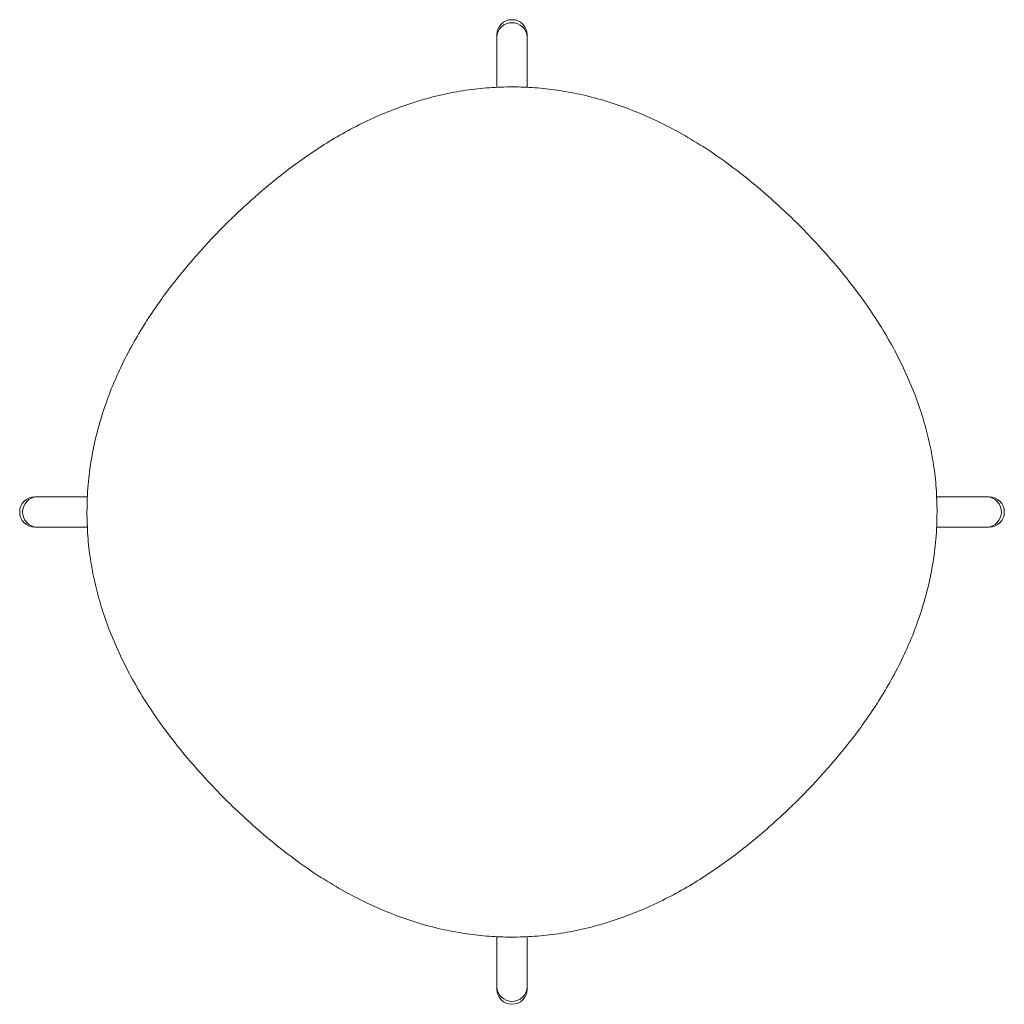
# Model space of a CAD drawing. Extents: x 12 to 119, y 751 to 831.
# Tile 1 of 5: x 12 to 64, y 751 to 803. Entities that reach past the tile are written whole.
import ezdxf

# ---------------------------------------------------------------- set-up
doc = ezdxf.new("R2010")
doc.units = 0
doc.header["$MEASUREMENT"] = 0
doc.layers.get('0').update_dxf_attribs({"lineweight": 0})

msp = doc.modelspace()

# ---------------------------------------------------------------- linework, layer by layer
at = {"color": 18, "lineweight": 9, "true_color": 0x000000}
for p, q in [((37.56, 802.078), (37.56, 799.29)), ((39.16, 799.29), (39.16, 802.078)), ((15.895, 777.618), (13.101, 777.618)), ((63.62, 777.618), (60.831, 777.618)), ((13.101, 776.018), (15.89, 776.018)), ((60.826, 776.018), (63.62, 776.018)), ((37.56, 754.347), (37.56, 751.559)), ((39.16, 751.559), (39.16, 754.347))]:
    msp.add_line(p, q, dxfattribs=at)
for points, knots in [([(39.16, 802.078), (39.16, 802.519), (38.802, 802.878), (38.36, 802.878), (37.919, 802.878), (37.56, 802.519), (37.56, 802.078)], [0, 0, 0, 0, 1, 1, 1, 2, 2, 2, 2]), ([(38.36, 802.72), (37.929, 802.731), (37.571, 802.389), (37.561, 801.958), (37.561, 801.956), (37.561, 801.955), (37.56, 801.953)], [0, 0, 0, 0, 1, 1, 1, 2, 2, 2, 2]), ([(60.861, 776.818), (60.852, 777.241), (60.842, 777.663), (60.813, 778.085), (60.783, 778.498), (60.734, 778.911), (60.672, 779.321), (60.61, 779.723), (60.535, 780.123), (60.446, 780.52), (60.358, 780.91), (60.257, 781.296), (60.143, 781.679), (60.032, 782.054), (59.908, 782.426), (59.773, 782.794), (59.608, 783.243), (59.427, 783.686), (59.23, 784.122), (59.038, 784.547), (58.831, 784.965), (58.611, 785.377), (58.397, 785.777), (58.17, 786.171), (57.933, 786.558), (57.701, 786.935), (57.459, 787.305), (57.208, 787.669), (56.883, 788.139), (56.542, 788.597), (56.189, 789.045), (55.849, 789.476), (55.497, 789.898), (55.136, 790.311), (54.788, 790.709), (54.432, 791.098), (54.067, 791.479), (53.717, 791.845), (53.359, 792.203), (52.993, 792.552), (52.642, 792.887), (52.285, 793.215), (51.921, 793.534), (51.573, 793.84), (51.219, 794.138), (50.859, 794.429), (50.445, 794.764), (50.022, 795.088), (49.59, 795.398), (49.173, 795.699), (48.746, 795.987), (48.31, 796.26), (47.889, 796.525), (47.46, 796.776), (47.023, 797.013), (46.601, 797.241), (46.172, 797.455), (45.736, 797.655), (45.316, 797.847), (44.889, 798.024), (44.457, 798.186), (44.04, 798.342), (43.619, 798.484), (43.192, 798.609), (42.783, 798.73), (42.369, 798.837), (41.952, 798.928), (41.552, 799.015), (41.149, 799.088), (40.743, 799.147), (40.355, 799.203), (39.964, 799.246), (39.572, 799.275), (39.178, 799.303), (38.782, 799.318), (38.387, 799.319), (37.98, 799.32), (37.573, 799.305), (37.167, 799.276), (36.751, 799.246), (36.335, 799.2), (35.921, 799.139), (35.497, 799.076), (35.074, 798.997), (34.656, 798.903), (34.226, 798.806), (33.8, 798.693), (33.379, 798.565), (32.947, 798.433), (32.52, 798.285), (32.098, 798.123), (31.676, 797.96), (31.259, 797.783), (30.849, 797.592), (30.449, 797.406), (30.055, 797.207), (29.667, 796.996), (29.289, 796.791), (28.917, 796.574), (28.552, 796.348), (28.196, 796.128), (27.846, 795.898), (27.501, 795.66), (27.167, 795.428), (26.837, 795.189), (26.514, 794.942), (26.292, 794.773), (26.074, 794.6), (25.857, 794.425), (25.645, 794.254), (25.435, 794.08), (25.227, 793.903), (25.003, 793.713), (24.781, 793.519), (24.562, 793.323), (24.309, 793.097), (24.06, 792.868), (23.814, 792.634), (23.599, 792.43), (23.386, 792.222), (23.175, 792.012), (22.945, 791.782), (22.719, 791.549), (22.496, 791.313), (22.253, 791.057), (22.015, 790.797), (21.781, 790.534), (21.529, 790.25), (21.281, 789.961), (21.038, 789.669), (20.802, 789.385), (20.571, 789.098), (20.345, 788.805), (20.105, 788.495), (19.872, 788.18), (19.646, 787.86), (19.407, 787.521), (19.176, 787.176), (18.955, 786.826), (18.721, 786.456), (18.497, 786.08), (18.285, 785.697), (18.061, 785.295), (17.85, 784.886), (17.653, 784.47), (17.481, 784.108), (17.319, 783.741), (17.169, 783.369), (17.014, 782.983), (16.87, 782.592), (16.74, 782.196), (16.604, 781.785), (16.483, 781.37), (16.378, 780.951), (16.269, 780.516), (16.176, 780.077), (16.1, 779.635), (16.021, 779.178), (15.959, 778.718), (15.922, 778.256), (15.884, 777.778), (15.872, 777.298), (15.86, 776.818)], [0, 0, 0, 0, 1, 1, 1, 2, 2, 2, 3, 3, 3, 4, 4, 4, 5, 5, 5, 6, 6, 6, 7, 7, 7, 8, 8, 8, 9, 9, 9, 10, 10, 10, 11, 11, 11, 12, 12, 12, 13, 13, 13, 14, 14, 14, 15, 15, 15, 16, 16, 16, 17, 17, 17, 18, 18, 18, 19, 19, 19, 20, 20, 20, 21, 21, 21, 22, 22, 22, 23, 23, 23, 24, 24, 24, 25, 25, 25, 26, 26, 26, 27, 27, 27, 28, 28, 28, 29, 29, 29, 30, 30, 30, 31, 31, 31, 32, 32, 32, 33, 33, 33, 34, 34, 34, 35, 35, 35, 36, 36, 36, 37, 37, 37, 38, 38, 38, 39, 39, 39, 40, 40, 40, 41, 41, 41, 42, 42, 42, 43, 43, 43, 44, 44, 44, 45, 45, 45, 46, 46, 46, 47, 47, 47, 48, 48, 48, 49, 49, 49, 50, 50, 50, 51, 51, 51, 52, 52, 52, 53, 53, 53, 54, 54, 54, 54]), ([(13.101, 777.618), (12.659, 777.618), (12.301, 777.26), (12.301, 776.818), (12.301, 776.376), (12.659, 776.018), (13.101, 776.018)], [0, 0, 0, 0, 1, 1, 1, 2, 2, 2, 2]), ([(64.263, 776.818), (64.273, 777.25), (63.931, 777.608), (63.5, 777.618), (63.498, 777.618), (63.497, 777.618), (63.496, 777.618)], [0, 0, 0, 0, 1, 1, 1, 2, 2, 2, 2]), ([(63.62, 776.018), (64.062, 776.018), (64.42, 776.376), (64.42, 776.818), (64.42, 777.26), (64.062, 777.618), (63.62, 777.618)], [0, 0, 0, 0, 1, 1, 1, 2, 2, 2, 2]), ([(12.458, 776.818), (12.448, 776.387), (12.79, 776.029), (13.221, 776.018), (13.222, 776.018), (13.224, 776.018), (13.225, 776.018)], [0, 0, 0, 0, 1, 1, 1, 2, 2, 2, 2]), ([(15.86, 776.818), (15.869, 776.396), (15.878, 775.973), (15.908, 775.552), (15.938, 775.138), (15.986, 774.726), (16.049, 774.316), (16.111, 773.913), (16.186, 773.513), (16.275, 773.116), (16.363, 772.727), (16.464, 772.34), (16.578, 771.957), (16.689, 771.582), (16.813, 771.21), (16.948, 770.843), (17.112, 770.394), (17.294, 769.951), (17.491, 769.515), (17.683, 769.089), (17.89, 768.671), (18.11, 768.26), (18.324, 767.859), (18.551, 767.465), (18.788, 767.078), (19.02, 766.701), (19.262, 766.331), (19.513, 765.967), (19.838, 765.498), (20.179, 765.04), (20.532, 764.592), (20.872, 764.16), (21.224, 763.738), (21.585, 763.325), (21.933, 762.928), (22.289, 762.538), (22.654, 762.157), (23.004, 761.792), (23.362, 761.434), (23.728, 761.084), (24.078, 760.749), (24.436, 760.422), (24.8, 760.102), (25.148, 759.797), (25.502, 759.498), (25.862, 759.207), (26.276, 758.873), (26.699, 758.549), (27.131, 758.238), (27.548, 757.938), (27.975, 757.65), (28.411, 757.376), (28.832, 757.112), (29.261, 756.86), (29.698, 756.624), (30.119, 756.395), (30.549, 756.181), (30.985, 755.982), (31.405, 755.79), (31.832, 755.612), (32.264, 755.45), (32.681, 755.294), (33.102, 755.153), (33.529, 755.027), (33.938, 754.906), (34.352, 754.8), (34.769, 754.709), (35.169, 754.621), (35.572, 754.548), (35.977, 754.489), (36.366, 754.433), (36.757, 754.391), (37.149, 754.362), (37.543, 754.333), (37.939, 754.318), (38.334, 754.318), (38.741, 754.317), (39.148, 754.331), (39.553, 754.361), (39.97, 754.391), (40.386, 754.436), (40.8, 754.498), (41.224, 754.56), (41.646, 754.639), (42.065, 754.734), (42.495, 754.831), (42.921, 754.944), (43.342, 755.072), (43.774, 755.203), (44.201, 755.351), (44.623, 755.513), (45.045, 755.676), (45.462, 755.853), (45.872, 756.045), (46.272, 756.231), (46.666, 756.43), (47.054, 756.641), (47.432, 756.846), (47.804, 757.062), (48.169, 757.288), (48.525, 757.509), (48.875, 757.738), (49.219, 757.976), (49.554, 758.208), (49.884, 758.448), (50.207, 758.695), (50.429, 758.864), (50.647, 759.036), (50.864, 759.211), (51.076, 759.382), (51.286, 759.556), (51.494, 759.733), (51.718, 759.923), (51.94, 760.117), (52.159, 760.313), (52.412, 760.539), (52.661, 760.769), (52.906, 761.002), (53.122, 761.207), (53.335, 761.414), (53.546, 761.625), (53.776, 761.854), (54.002, 762.087), (54.225, 762.323), (54.467, 762.58), (54.706, 762.839), (54.94, 763.103), (55.192, 763.387), (55.44, 763.675), (55.683, 763.967), (55.919, 764.251), (56.15, 764.539), (56.376, 764.831), (56.616, 765.141), (56.849, 765.456), (57.075, 765.777), (57.314, 766.116), (57.544, 766.46), (57.766, 766.811), (58, 767.181), (58.224, 767.557), (58.436, 767.939), (58.66, 768.341), (58.871, 768.75), (59.068, 769.166), (59.24, 769.528), (59.402, 769.895), (59.552, 770.267), (59.707, 770.653), (59.851, 771.045), (59.981, 771.44), (60.117, 771.851), (60.238, 772.266), (60.343, 772.686), (60.452, 773.12), (60.544, 773.559), (60.621, 774.001), (60.7, 774.458), (60.762, 774.919), (60.799, 775.381), (60.837, 775.859), (60.849, 776.339), (60.861, 776.818)], [0, 0, 0, 0, 1, 1, 1, 2, 2, 2, 3, 3, 3, 4, 4, 4, 5, 5, 5, 6, 6, 6, 7, 7, 7, 8, 8, 8, 9, 9, 9, 10, 10, 10, 11, 11, 11, 12, 12, 12, 13, 13, 13, 14, 14, 14, 15, 15, 15, 16, 16, 16, 17, 17, 17, 18, 18, 18, 19, 19, 19, 20, 20, 20, 21, 21, 21, 22, 22, 22, 23, 23, 23, 24, 24, 24, 25, 25, 25, 26, 26, 26, 27, 27, 27, 28, 28, 28, 29, 29, 29, 30, 30, 30, 31, 31, 31, 32, 32, 32, 33, 33, 33, 34, 34, 34, 35, 35, 35, 36, 36, 36, 37, 37, 37, 38, 38, 38, 39, 39, 39, 40, 40, 40, 41, 41, 41, 42, 42, 42, 43, 43, 43, 44, 44, 44, 45, 45, 45, 46, 46, 46, 47, 47, 47, 48, 48, 48, 49, 49, 49, 50, 50, 50, 51, 51, 51, 52, 52, 52, 53, 53, 53, 54, 54, 54, 54]), ([(37.56, 751.559), (37.56, 751.117), (37.919, 750.759), (38.36, 750.759), (38.802, 750.759), (39.16, 751.117), (39.16, 751.559)], [0, 0, 0, 0, 1, 1, 1, 2, 2, 2, 2]), ([(38.36, 750.916), (38.792, 750.906), (39.15, 751.247), (39.16, 751.679), (39.16, 751.68), (39.16, 751.682), (39.16, 751.683)], [0, 0, 0, 0, 1, 1, 1, 2, 2, 2, 2])]:
    msp.add_open_spline(points, degree=3, knots=knots, dxfattribs=at)
for points in [[(39.16, 801.953), (39.15, 802.385), (38.793, 802.728), (38.36, 802.72)], [(13.225, 777.618), (12.793, 777.608), (12.451, 777.25), (12.458, 776.818)], [(63.496, 776.018), (63.928, 776.029), (64.27, 776.386), (64.263, 776.818)], [(37.56, 751.683), (37.571, 751.251), (37.928, 750.909), (38.36, 750.916)]]:
    msp.add_open_spline(points, degree=3, dxfattribs=at)

doc.saveas('drawing.dxf')
